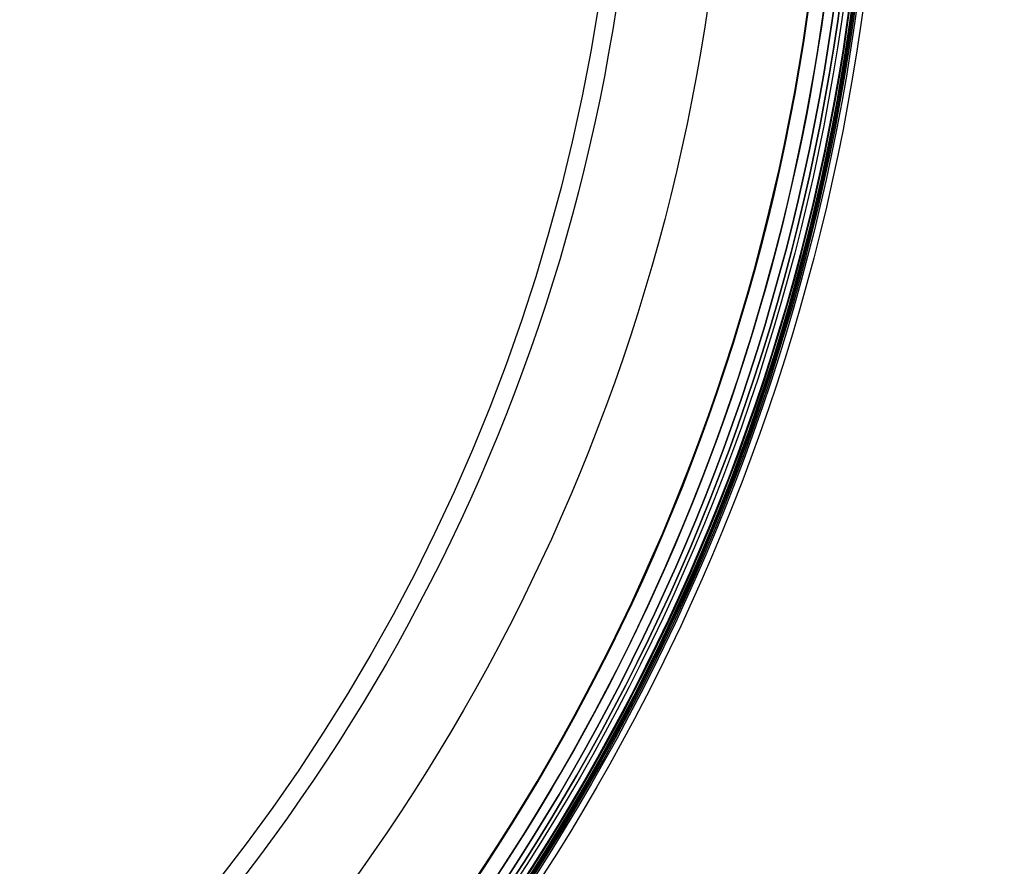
# Model space of a CAD drawing. Header units: millimetres. Extents: x -257 to 273, y -282 to 246.
# Tile 248 of 256: x 145 to 251, y -116 to -25. Entities that reach past the tile are written whole.
import ezdxf

# ---------------------------------------------------------------- set-up
doc = ezdxf.new("R2010")
doc.units = ezdxf.units.MM
doc.layers.add('Layer 01', color=7, linetype='Continuous', true_color=0x000000)

# ---------------------------------------------------------------- blocks, each defined once
blk = doc.blocks.new('Verpan Serie 430 Chair_Sæderamme til Serie430_Vink')
at = {"layer": 'Layer 01', "color": 254, "true_color": 0xcad1ee, "extrusion": (0, -1, 0)}
for centre, radius, start, end in [((0, 0), 202, 270, 90), ((0, 0), 226, 320.5635, 39.4365), ((0, 0, 55), 203.92, 270, 90)]:
    blk.add_arc(centre, radius, start, end, dxfattribs=at)
at = {"layer": 'Layer 01', "color": 254, "true_color": 0xcad1ee, "extrusion": (0, 1, 0)}
for centre, start, end in [((0, 0, -27.5), 140.4685, 219.5315), ((0, 0, -55), 140.3436, 219.6564)]:
    blk.add_arc(centre, 226, start, end, dxfattribs=at)
blk = doc.blocks.new('Vepan Serie 430 - Upholstery')
at = {"layer": 'Layer 01', "color": 250, "true_color": 0x404040, "extrusion": (0, 1, 0)}
for centre, radius, end in [((0, 0, 65.32), 224.34, 180), ((0, 0, 64.32), 224.26, 180), ((0, 0, 61.33), 229, 270), ((0, 0, 60.33), 227, 270), ((0, 0, 58.81), 228.71, 270), ((0, 0, 57.98), 229.27, 270), ((0, 0), 227.6, 270), ((0, 0, -1), 227.6, 270)]:
    blk.add_arc(centre, radius, 90, end, dxfattribs=at)
at = {"layer": 'Layer 01', "color": 250, "true_color": 0x404040, "extrusion": (0, -1, 0)}
for centre, radius in [((0, 0, -61.33), 229.1), ((0, 0, -61.33), 228), ((0, 0, -61.33), 227), ((0, 0, -60.83), 228), ((0, 0, -60.83), 227), ((0, 0, -60.33), 230.1), ((0, 0, -60.33), 228), ((0, 0, -60.33), 229.1), ((0, 0, -59.83), 230.1), ((0, 0, -59.83), 229.1), ((0, 0, -59.33), 230.1), ((0, 0, -59.33), 229.1), ((0, 0, -58.92), 228.88), ((0, 0, -58.09), 229.43), ((0, 0, -56.73), 227.6), ((0, 0, -56.73), 228.6), ((0, 0, -56.73), 227.6), ((0, 0, -56.73), 228.6), ((0, 0, -28.36), 228.6), ((0, 0, -28.36), 227.6), ((0, 0), 228.6), ((0, 0), 213.6), ((0, 0, 0.5), 213.6), ((0, 0, 1), 213.6)]:
    blk.add_arc(centre, radius, 270, 90, dxfattribs=at)
blk = doc.blocks.new('430 dining chair')
at = {"layer": 'Layer 01', "extrusion": (0.071252, 5.22431e-20, 0.997458), "rotation": 270}
blk.add_blockref('Vepan Serie 430 - Upholstery', (-52.98, 0), dxfattribs=at)
at = {"layer": 'Layer 01'}
blk.add_blockref('Verpan Serie 430 Chair_Sæderamme til Serie430_Vink', (0, 2.02), dxfattribs=at)

msp = doc.modelspace()

# ---------------------------------------------------------------- block references
at = {"layer": 'Layer 01', "extrusion": (0, -1, 2.28891e-16)}
msp.add_blockref('430 dining chair', (7.5, 70.19, -7.48), dxfattribs=at)

doc.saveas('drawing.dxf')
